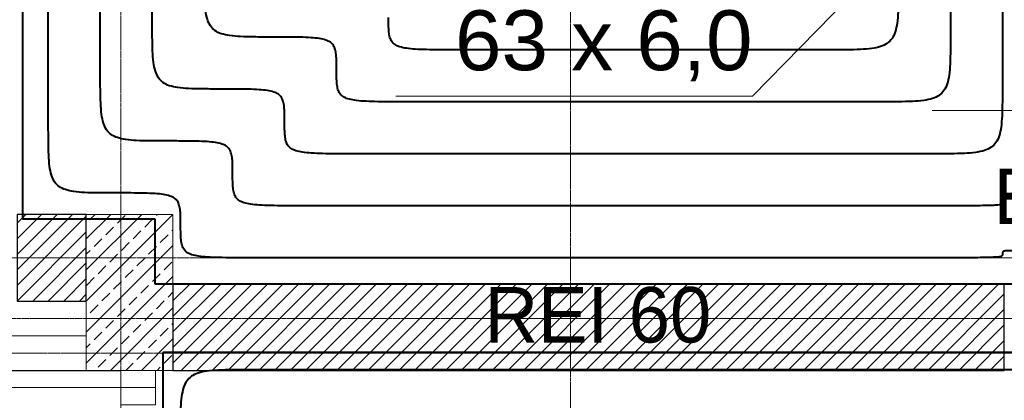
# Model space of a CAD drawing. Header units: millimetres. Extents: x 49908 to 79848, y -11883 to -3092.
# Tile 108 of 222: x 67731 to 68015, y -4640 to -4530. Entities that reach past the tile are written whole.
import ezdxf
from ezdxf.lldxf.tags import DXFTag

# ---------------------------------------------------------------- set-up
doc = ezdxf.new("R2010")
doc.units = ezdxf.units.MM
doc.linetypes.add('AUSGEZOGEN', pattern=[0])
doc.linetypes.add('DASHDOT', pattern=[1, 0.5, -0.25, 0, -0.25])
doc.layers.get('0').update_dxf_attribs({"color": 9, "lineweight": 9})
for name, color, linetype, lineweight in [('A opis', 9, 'Continuous', 13), ('A stolarka', 9, 'Continuous', 9), ('A_HATCH', 9, 'Continuous', 9), ('A_IZOLACJA', 9, 'ZIGZAG', 9), ('A_KONSTRUKCJA', 9, 'Continuous', 25), ('A_MUROWANE', 9, 'Continuous', 25), ('A_OSIE', 9, 'DASHDOT', 9), ('\x9dciany', 9, 'Continuous', 9)]:
    doc.layers.add(name, color=color, linetype=linetype, lineweight=lineweight)
doc.layers.add('A_WYMIAR', color=9, linetype='Continuous', lineweight=5, transparency=0.2)
doc.layers.add('IS_Ogrzewanie_płaszczyznowe', color=7, linetype='SOLID', true_color=0xac00e6)
doc.layers.add('IS_Opisy_działek_Therm', color=7, linetype='SOLID')
doc.layers.add('IS_Rys.pętli_o.p._Powrót', color=7, linetype='DASH', lineweight=13, true_color=0x4c9a5f)
doc.layers.add('IS_Rys.pętli_o.p._Zasilanie', color=7, linetype='SOLID', lineweight=13, true_color=0xff8c1a)
tags = doc.linetypes.add('DASH', pattern=[15, 10, -5]).pattern_tags.tags
tags[6:7] = [DXFTag(74, 4), DXFTag(75, 0), DXFTag(340, '0'), DXFTag(46, 0.0), DXFTag(50, 0.0), DXFTag(44, 0.0), DXFTag(45, 0.0)]
tags[4:5] = [DXFTag(74, 4), DXFTag(75, 0), DXFTag(340, '0'), DXFTag(46, 0.0), DXFTag(50, 0.0), DXFTag(44, 0.0), DXFTag(45, 0.0)]
tags = doc.linetypes.add('SOLID', pattern=[10, 10, 0]).pattern_tags.tags
tags[6:7] = [DXFTag(74, 4), DXFTag(75, 0), DXFTag(340, '0'), DXFTag(46, 0.0), DXFTag(50, 0.0), DXFTag(44, 0.0), DXFTag(45, 0.0)]
tags[4:5] = [DXFTag(74, 4), DXFTag(75, 0), DXFTag(340, '0'), DXFTag(46, 0.0), DXFTag(50, 0.0), DXFTag(44, 0.0), DXFTag(45, 0.0)]
doc.linetypes.add('ZIGZAG', pattern='A,0.00254,-5.08,[131,ltypeshp.shx,S=5.08,R=0,X=-5.08,Y=0],-10.16,[131,ltypeshp.shx,S=5.08,R=180,X=5.08,Y=0],-5.08', length=20.32254)

msp = doc.modelspace()

# ---------------------------------------------------------------- hatches: boundary and pattern name
at = {"lineweight": 5, "ltscale": 0.25}
h = msp.add_hatch(dxfattribs=at)
h.set_pattern_fill('ANSI33', color=256, style=0)
h.set_pattern_definition([(45, (67750.4694, -4611.6265), (-4.4901, 4.4901), []), (45, (67754.9595, -4611.6265), (-4.4901, 4.4901), [3.175, -1.5875])])
h.paths.add_polyline_path([(67750.47, -4586.63), (67750.47, -4631.63), (67775.47, -4631.63), (67775.47, -4586.63)])
at = {"layer": 'A_HATCH', "transparency": 33554687}
h = msp.add_hatch(dxfattribs=at)
h.set_pattern_fill('ANSI31', color=256, angle=360)
h.set_pattern_definition([(45, (16000, -2e-11), (-2.24506403, 2.24506403), [])])
h.paths.add_polyline_path([(68040.47, -4266.63), (68015.47, -4266.63), (68015.47, -4506.63), (68040.47, -4506.63)])
h.paths.add_polyline_path([(68015.47, -4631.63), (68015.47, -4606.63), (67775.47, -4606.63), (67775.47, -4631.63)])
h.paths.add_polyline_path([(68322.97, -4631.63), (68322.97, -4606.63), (68040.47, -4606.63), (68040.47, -4631.63)])
h.paths.add_polyline_path([(68347.97, -4606.63), (68347.97, -4631.63), (68650.47, -4631.63), (68650.47, -4606.63)])
h = msp.add_hatch(dxfattribs=at)
h.set_pattern_fill('ANSI31', color=256, angle=360)
h.set_pattern_definition([(45, (16000, -2e-11), (-2.24506403, 2.24506403), [])])
h.paths.add_polyline_path([(67750.47, -4611.63), (67750.47, -4586.63), (67730.47, -4586.63), (67730.47, -4611.63)])

# ---------------------------------------------------------------- linework, layer by layer
msp.add_lwpolyline([(67750.47, -4586.63), (67750.47, -4631.63), (67775.47, -4631.63), (67775.47, -4586.63)], close=True)
at = {"ltscale": 0.5}
for points in [[(67760.47, -4636.63), (67760.47, -4631.63)], [(67770.47, -4636.63), (67770.47, -4631.63)]]:
    msp.add_lwpolyline(points, dxfattribs=at)
at = {"layer": 'A opis', "ltscale": 0.5}
msp.add_line((67994.68, -4556.63), (68054.17, -4556.63), dxfattribs=at)
at = {"layer": 'A stolarka', "linetype": 'AUSGEZOGEN', "lineweight": 0}
msp.add_lwpolyline([(67770.47, -4636.63), (67770.47, -4641.63), (67760.47, -4641.63), (67760.47, -4636.63)], close=True, dxfattribs=at)
at = {"layer": 'A_IZOLACJA', "ltscale": 0.015}
msp.add_lwpolyline([(67695.47, -4586.63), (67695.47, -4621.63), (67750.47, -4621.63)], dxfattribs=at)
at = {"layer": 'A_KONSTRUKCJA'}
msp.add_lwpolyline([(67685.47, -4586.63), (67685.47, -4631.63), (67760.47, -4631.63)], dxfattribs=at)
at = {"layer": 'A_MUROWANE', "ltscale": 0.5}
for points in [[(67730.47, -4611.63), (67750.47, -4611.63), (67750.47, -4586.63), (67730.47, -4586.63)], [(68015.47, -4606.63), (67775.47, -4606.63), (67775.47, -4631.63), (68015.47, -4631.63)]]:
    msp.add_lwpolyline(points, close=True, dxfattribs=at)
at = {"layer": 'A_OSIE', "ltscale": 0.3, "transparency": 33554559}
for p, q in [((67760.47, -3902.99), (67760.47, -7140.05)), ((67890.48, -7140.05), (67890.22, -3902.99)), ((67440.85, -4599.13), (70341.81, -4599.13)), ((70343.66, -4616.63), (67440.85, -4616.63)), ((70341.81, -4626.63), (67440.85, -4626.63))]:
    msp.add_line(p, q, dxfattribs=at)
at = {"layer": 'IS_Ogrzewanie_płaszczyznowe', "lineweight": 40}
for p, q in [((67732, -4266.7), (67732, -4587.95)), ((67732, -4587.95), (67770.2, -4587.95)), ((67770.2, -4587.95), (67770.2, -4606.65)), ((67770.2, -4606.65), (68022.42, -4606.65)), ((67772.56, -4626.48), (67772.53, -4796.73)), ((68143.5, -4626.48), (67772.56, -4626.48))]:
    msp.add_line(p, q, dxfattribs=at)
at = {"layer": 'IS_Opisy_działek_Therm', "lineweight": 20}
for p, q in [((67996.2, -4497.86), (67942.78, -4552.56)), ((67942.78, -4552.56), (67839.78, -4552.56))]:
    msp.add_line(p, q, dxfattribs=at)
at = {"layer": 'IS_Rys.pętli_o.p._Powrót', "lineweight": 40}
for points, knots in [([(67754.5, -4545.45), (67754.5, -4543.61), (67754.5, -4536.75), (67754.5, -4522.37), (67754.5, -4500.54), (67754.5, -4473.38), (67754.5, -4443.03), (67754.5, -4411.61), (67754.5, -4381.26), (67754.5, -4354.1), (67754.5, -4332.27), (67754.5, -4317.89), (67754.5, -4311.03), (67754.5, -4309.2)], [0, 0, 0, 0, 0.055025, 0.205899, 0.431322, 0.709995, 1.020619, 1.341891, 1.652515, 1.931188, 2.156611, 2.307485, 2.36251, 2.36251, 2.36251, 2.36251]), ([(67999.92, -4309.2), (67999.92, -4310.94), (67999.92, -4317.48), (67999.92, -4331.17), (67999.92, -4351.96), (67999.92, -4377.81), (67999.92, -4406.71), (67999.92, -4436.63), (67999.92, -4465.53), (67999.92, -4491.39), (67999.92, -4512.18), (67999.92, -4525.87), (67999.92, -4532.4), (67999.92, -4534.15)], [0, 0, 0, 0, 0.052392, 0.196049, 0.410688, 0.67603, 0.971793, 1.277697, 1.57346, 1.838802, 2.053441, 2.197098, 2.24949, 2.24949, 2.24949, 2.24949]), ([(67803.6, -4535.45), (67802.02, -4535.45), (67799.14, -4535.45), (67795.21, -4535.37), (67792.05, -4535.13), (67789.54, -4534.62), (67787.57, -4533.7), (67786.15, -4532.21), (67785.28, -4530.16), (67784.8, -4527.54), (67784.57, -4524.23), (67784.5, -4520.12), (67784.5, -4517.11), (67784.5, -4515.45)], [0, 0, 0, 0, 0.0475066, 0.0864157, 0.1176909, 0.1425755, 0.1629779, 0.181887, 0.2028829, 0.2288266, 0.2615475, 0.3022812, 0.3520184, 0.3520184, 0.3520184, 0.3520184]), ([(67822.7, -4544.8), (67822.7, -4544.02), (67822.71, -4542.61), (67822.63, -4540.69), (67822.39, -4539.11), (67821.87, -4537.83), (67820.9, -4536.86), (67819.49, -4536.22), (67817.6, -4535.83), (67815.13, -4535.6), (67811.98, -4535.48), (67808.06, -4535.45), (67805.18, -4535.45), (67803.6, -4535.45)], [0, 0, 0, 0, 0.02325, 0.0423117, 0.0577959, 0.0708002, 0.0832992, 0.09784, 0.1165644, 0.1409587, 0.1721319, 0.2110299, 0.2585363, 0.2585363, 0.2585363, 0.2585363]), ([(67999.92, -4534.15), (67999.92, -4535.8), (67999.93, -4538.82), (67999.85, -4542.93), (67999.61, -4546.24), (67999.1, -4548.86), (67998.19, -4550.92), (67996.7, -4552.41), (67994.64, -4553.32), (67992.01, -4553.83), (67988.7, -4554.07), (67984.6, -4554.15), (67981.58, -4554.15), (67979.92, -4554.15)], [0, 0, 0, 0, 0.0497373, 0.0904721, 0.1232039, 0.1491998, 0.1703704, 0.1897083, 0.2108788, 0.2368747, 0.2696065, 0.3103414, 0.3600787, 0.3600787, 0.3600787, 0.3600787]), ([(67842.7, -4554.15), (67841.05, -4554.15), (67838.03, -4554.15), (67833.93, -4554.11), (67830.63, -4554), (67828.05, -4553.77), (67826.08, -4553.37), (67824.6, -4552.74), (67823.59, -4551.78), (67823.03, -4550.49), (67822.78, -4548.91), (67822.7, -4546.98), (67822.7, -4545.57), (67822.7, -4544.8)], [0, 0, 0, 0, 0.0497371, 0.0904613, 0.1230957, 0.1486228, 0.1681812, 0.1832754, 0.1960657, 0.2091738, 0.224681, 0.2437452, 0.2669953, 0.2669953, 0.2669953, 0.2669953]), ([(67773.6, -4565.45), (67772.02, -4565.45), (67769.14, -4565.45), (67765.21, -4565.37), (67762.05, -4565.13), (67759.54, -4564.62), (67757.57, -4563.7), (67756.15, -4562.21), (67755.28, -4560.16), (67754.8, -4557.54), (67754.57, -4554.23), (67754.5, -4550.12), (67754.5, -4547.11), (67754.5, -4545.45)], [0, 0, 0, 0, 0.0475066, 0.0864157, 0.1176909, 0.1425755, 0.1629779, 0.181887, 0.2028829, 0.2288266, 0.2615475, 0.3022812, 0.3520184, 0.3520184, 0.3520184, 0.3520184]), ([(67979.92, -4554.15), (67978.86, -4554.15), (67974.87, -4554.15), (67966.52, -4554.15), (67953.84, -4554.15), (67938.07, -4554.15), (67920.44, -4554.15), (67902.19, -4554.15), (67884.56, -4554.15), (67868.79, -4554.15), (67856.11, -4554.15), (67847.76, -4554.15), (67843.77, -4554.15), (67842.7, -4554.15)], [0, 0, 0, 0, 0.03196, 0.119591, 0.250522, 0.412382, 0.592799, 0.779401, 0.959818, 1.121678, 1.252609, 1.34024, 1.3722, 1.3722, 1.3722, 1.3722]), ([(67792.7, -4574.8), (67792.7, -4574.02), (67792.71, -4572.61), (67792.63, -4570.69), (67792.39, -4569.11), (67791.87, -4567.83), (67790.9, -4566.86), (67789.49, -4566.22), (67787.6, -4565.83), (67785.13, -4565.6), (67781.98, -4565.48), (67778.06, -4565.45), (67775.18, -4565.45), (67773.6, -4565.45)], [0, 0, 0, 0, 0.02325, 0.0423117, 0.0577959, 0.0708002, 0.0832992, 0.09784, 0.1165644, 0.1409587, 0.1721319, 0.2110299, 0.2585363, 0.2585363, 0.2585363, 0.2585363]), ([(67812.7, -4584.15), (67811.05, -4584.15), (67808.03, -4584.15), (67803.93, -4584.11), (67800.63, -4584), (67798.05, -4583.77), (67796.08, -4583.37), (67794.6, -4582.74), (67793.59, -4581.78), (67793.03, -4580.49), (67792.78, -4578.91), (67792.7, -4576.98), (67792.7, -4575.57), (67792.7, -4574.8)], [0, 0, 0, 0, 0.0497371, 0.0904613, 0.1230957, 0.1486228, 0.1681812, 0.1832754, 0.1960657, 0.2091738, 0.224681, 0.2437452, 0.2669953, 0.2669953, 0.2669953, 0.2669953]), ([(67994.92, -4584.15), (67993.51, -4584.15), (67988.22, -4584.15), (67977.13, -4584.15), (67960.29, -4584.15), (67939.34, -4584.15), (67915.93, -4584.15), (67891.7, -4584.15), (67868.29, -4584.15), (67847.34, -4584.15), (67830.5, -4584.15), (67819.41, -4584.15), (67814.12, -4584.15), (67812.7, -4584.15)], [0, 0, 0, 0, 0.04244, 0.158809, 0.332678, 0.547618, 0.787201, 1.034999, 1.274582, 1.489522, 1.663391, 1.77976, 1.8222, 1.8222, 1.8222, 1.8222]), ([(68014.92, -4583.13), (68014.92, -4583.21), (68014.93, -4583.38), (68014.8, -4583.64), (68014.44, -4583.8), (68013.85, -4583.91), (68012.9, -4584), (68011.5, -4584.06), (68009.56, -4584.11), (68006.99, -4584.13), (68003.7, -4584.14), (67999.6, -4584.15), (67996.58, -4584.15), (67994.92, -4584.15)], [0, 0, 0, 0, 0.0025407, 0.0048684, 0.0081723, 0.0138808, 0.0230984, 0.0367901, 0.0558792, 0.0812752, 0.1138826, 0.1546039, 0.204341, 0.204341, 0.204341, 0.204341]), ([(68018.67, -4582.11), (68018.36, -4582.11), (68017.8, -4582.11), (68017.03, -4582.11), (68016.41, -4582.12), (68015.93, -4582.15), (68015.56, -4582.19), (68015.29, -4582.26), (68015.1, -4582.35), (68014.99, -4582.5), (68014.94, -4582.68), (68014.92, -4582.89), (68014.92, -4583.04), (68014.92, -4583.13)], [0, 0, 0, 0, 0.0093257, 0.01696112, 0.02307668, 0.02784657, 0.03145511, 0.03411209, 0.0360871, 0.0377495, 0.03949629, 0.04158214, 0.04411854, 0.04411854, 0.04411854, 0.04411854]), ([(67797.56, -4631.48), (67795.9, -4631.48), (67792.89, -4631.48), (67788.78, -4631.55), (67785.47, -4631.8), (67782.85, -4632.3), (67780.79, -4633.22), (67779.3, -4634.7), (67778.38, -4636.76), (67777.88, -4639.39), (67777.63, -4642.7), (67777.56, -4646.8), (67777.56, -4649.82), (67777.56, -4651.48)], [0, 0, 0, 0, 0.0497373, 0.0904723, 0.1232047, 0.1492016, 0.1703736, 0.1897132, 0.2108852, 0.2368821, 0.2696145, 0.3103495, 0.3600868, 0.3600868, 0.3600868, 0.3600868]), ([(68118.5, -4631.48), (68116.01, -4631.48), (68106.68, -4631.48), (68087.15, -4631.48), (68057.49, -4631.48), (68020.6, -4631.48), (67979.37, -4631.48), (67936.69, -4631.48), (67895.46, -4631.48), (67858.56, -4631.48), (67828.91, -4631.48), (67809.38, -4631.48), (67800.05, -4631.48), (67797.56, -4631.48)], [0, 0, 0, 0, 0.074749, 0.279705, 0.585933, 0.964499, 1.386468, 1.822903, 2.244872, 2.623438, 2.929666, 3.134622, 3.209371, 3.209371, 3.209371, 3.209371])]:
    msp.add_open_spline(points, degree=3, knots=knots, dxfattribs=at)
at = {"layer": 'IS_Rys.pętli_o.p._Zasilanie', "lineweight": 40}
for points, knots in [([(67739.5, -4560.45), (67739.5, -4558.38), (67739.5, -4550.65), (67739.5, -4534.44), (67739.5, -4509.84), (67739.5, -4479.23), (67739.5, -4445.03), (67739.5, -4409.62), (67739.5, -4375.41), (67739.5, -4344.81), (67739.5, -4320.2), (67739.5, -4304), (67739.5, -4296.26), (67739.5, -4294.2)], [0, 0, 0, 0, 0.062012, 0.232044, 0.486093, 0.800153, 1.15022, 1.51229, 1.862357, 2.176417, 2.430466, 2.600498, 2.66251, 2.66251, 2.66251, 2.66251]), ([(68014.92, -4294.2), (68014.92, -4296.18), (68014.92, -4303.58), (68014.92, -4319.1), (68014.92, -4342.66), (68014.92, -4371.97), (68014.92, -4404.72), (68014.92, -4438.62), (68014.92, -4471.38), (68014.92, -4500.69), (68014.92, -4524.25), (68014.92, -4539.76), (68014.92, -4547.17), (68014.92, -4549.15)], [0, 0, 0, 0, 0.05938, 0.222194, 0.465459, 0.766188, 1.101395, 1.448095, 1.783302, 2.084031, 2.327296, 2.49011, 2.54949, 2.54949, 2.54949, 2.54949]), ([(67769.5, -4530.45), (67769.5, -4528.85), (67769.5, -4522.86), (67769.5, -4510.3), (67769.5, -4491.24), (67769.5, -4467.53), (67769.5, -4441.04), (67769.5, -4413.61), (67769.5, -4387.11), (67769.5, -4363.4), (67769.5, -4344.34), (67769.5, -4331.79), (67769.5, -4325.8), (67769.5, -4324.2)], [0, 0, 0, 0, 0.048037, 0.179753, 0.376551, 0.619838, 0.891017, 1.171493, 1.442672, 1.685959, 1.882757, 2.014473, 2.06251, 2.06251, 2.06251, 2.06251]), ([(67984.92, -4519.15), (67984.92, -4520.8), (67984.93, -4523.82), (67984.85, -4527.93), (67984.61, -4531.24), (67984.1, -4533.86), (67983.19, -4535.92), (67981.7, -4537.41), (67979.64, -4538.32), (67977.01, -4538.83), (67973.7, -4539.07), (67969.6, -4539.15), (67966.58, -4539.15), (67964.92, -4539.15)], [0, 0, 0, 0, 0.0497373, 0.0904721, 0.1232039, 0.1491998, 0.1703704, 0.1897083, 0.2108788, 0.2368747, 0.2696065, 0.3103414, 0.3600787, 0.3600787, 0.3600787, 0.3600787]), ([(67788.6, -4550.45), (67787.02, -4550.45), (67784.14, -4550.45), (67780.21, -4550.37), (67777.05, -4550.13), (67774.54, -4549.62), (67772.57, -4548.7), (67771.15, -4547.21), (67770.28, -4545.16), (67769.8, -4542.54), (67769.57, -4539.23), (67769.5, -4535.12), (67769.5, -4532.11), (67769.5, -4530.45)], [0, 0, 0, 0, 0.0475066, 0.0864157, 0.1176909, 0.1425755, 0.1629779, 0.181887, 0.2028829, 0.2288266, 0.2615475, 0.3022812, 0.3520184, 0.3520184, 0.3520184, 0.3520184]), ([(67857.7, -4539.15), (67856.05, -4539.15), (67853.03, -4539.15), (67848.93, -4539.11), (67845.63, -4539), (67843.05, -4538.77), (67841.08, -4538.37), (67839.6, -4537.74), (67838.59, -4536.78), (67838.03, -4535.49), (67837.78, -4533.91), (67837.7, -4531.98), (67837.7, -4530.57), (67837.7, -4529.8)], [0, 0, 0, 0, 0.0497371, 0.0904613, 0.1230957, 0.1486228, 0.1681812, 0.1832754, 0.1960657, 0.2091738, 0.224681, 0.2437452, 0.2669953, 0.2669953, 0.2669953, 0.2669953]), ([(67964.92, -4539.15), (67964.09, -4539.15), (67960.98, -4539.15), (67954.45, -4539.15), (67944.54, -4539.15), (67932.22, -4539.15), (67918.44, -4539.15), (67904.18, -4539.15), (67890.41, -4539.15), (67878.08, -4539.15), (67868.18, -4539.15), (67861.65, -4539.15), (67858.54, -4539.15), (67857.7, -4539.15)], [0, 0, 0, 0, 0.024972, 0.093445, 0.195751, 0.322224, 0.463197, 0.609003, 0.749976, 0.876449, 0.978755, 1.047228, 1.0722, 1.0722, 1.0722, 1.0722]), ([(67807.7, -4559.8), (67807.7, -4559.02), (67807.71, -4557.61), (67807.63, -4555.69), (67807.39, -4554.11), (67806.87, -4552.83), (67805.9, -4551.86), (67804.49, -4551.22), (67802.6, -4550.83), (67800.13, -4550.6), (67796.98, -4550.48), (67793.06, -4550.45), (67790.18, -4550.45), (67788.6, -4550.45)], [0, 0, 0, 0, 0.02325, 0.0423117, 0.0577959, 0.0708002, 0.0832992, 0.09784, 0.1165644, 0.1409587, 0.1721319, 0.2110299, 0.2585363, 0.2585363, 0.2585363, 0.2585363]), ([(68014.92, -4549.15), (68014.92, -4550.8), (68014.93, -4553.82), (68014.85, -4557.93), (68014.61, -4561.24), (68014.1, -4563.86), (68013.19, -4565.92), (68011.7, -4567.41), (68009.64, -4568.32), (68007.01, -4568.83), (68003.7, -4569.07), (67999.6, -4569.15), (67996.58, -4569.15), (67994.92, -4569.15)], [0, 0, 0, 0, 0.0497373, 0.0904721, 0.1232039, 0.1491998, 0.1703704, 0.1897083, 0.2108788, 0.2368747, 0.2696065, 0.3103414, 0.3600787, 0.3600787, 0.3600787, 0.3600787]), ([(67758.6, -4580.45), (67757.02, -4580.45), (67754.14, -4580.45), (67750.21, -4580.37), (67747.05, -4580.13), (67744.54, -4579.62), (67742.57, -4578.7), (67741.15, -4577.21), (67740.28, -4575.16), (67739.8, -4572.54), (67739.57, -4569.23), (67739.5, -4565.12), (67739.5, -4562.11), (67739.5, -4560.45)], [0, 0, 0, 0, 0.0475066, 0.0864157, 0.1176909, 0.1425755, 0.1629779, 0.181887, 0.2028829, 0.2288266, 0.2615475, 0.3022812, 0.3520184, 0.3520184, 0.3520184, 0.3520184]), ([(67827.7, -4569.15), (67826.05, -4569.15), (67823.03, -4569.15), (67818.93, -4569.11), (67815.63, -4569), (67813.05, -4568.77), (67811.08, -4568.37), (67809.6, -4567.74), (67808.59, -4566.78), (67808.03, -4565.49), (67807.78, -4563.91), (67807.7, -4561.98), (67807.7, -4560.57), (67807.7, -4559.8)], [0, 0, 0, 0, 0.0497371, 0.0904613, 0.1230957, 0.1486228, 0.1681812, 0.1832754, 0.1960657, 0.2091738, 0.224681, 0.2437452, 0.2669953, 0.2669953, 0.2669953, 0.2669953]), ([(67994.92, -4569.15), (67993.63, -4569.15), (67988.77, -4569.15), (67978.59, -4569.15), (67963.14, -4569.15), (67943.92, -4569.15), (67922.43, -4569.15), (67900.19, -4569.15), (67878.71, -4569.15), (67859.49, -4569.15), (67844.04, -4569.15), (67833.86, -4569.15), (67829, -4569.15), (67827.7, -4569.15)], [0, 0, 0, 0, 0.038947, 0.145736, 0.305293, 0.502539, 0.7224, 0.9498, 1.169661, 1.366907, 1.526464, 1.633253, 1.6722, 1.6722, 1.6722, 1.6722]), ([(67777.7, -4589.8), (67777.7, -4589.02), (67777.71, -4587.61), (67777.63, -4585.69), (67777.39, -4584.11), (67776.87, -4582.83), (67775.9, -4581.86), (67774.49, -4581.22), (67772.6, -4580.83), (67770.13, -4580.6), (67766.98, -4580.48), (67763.06, -4580.45), (67760.18, -4580.45), (67758.6, -4580.45)], [0, 0, 0, 0, 0.02325, 0.0423117, 0.0577959, 0.0708002, 0.0832992, 0.09784, 0.1165644, 0.1409587, 0.1721319, 0.2110299, 0.2585363, 0.2585363, 0.2585363, 0.2585363]), ([(67797.7, -4599.15), (67796.05, -4599.15), (67793.03, -4599.15), (67788.93, -4599.11), (67785.63, -4599), (67783.05, -4598.77), (67781.08, -4598.37), (67779.6, -4597.74), (67778.59, -4596.78), (67778.03, -4595.49), (67777.78, -4593.91), (67777.7, -4591.98), (67777.7, -4590.57), (67777.7, -4589.8)], [0, 0, 0, 0, 0.0497371, 0.0904613, 0.1230957, 0.1486228, 0.1681812, 0.1832754, 0.1960657, 0.2091738, 0.224681, 0.2437452, 0.2669953, 0.2669953, 0.2669953, 0.2669953]), ([(68014.92, -4598.13), (68014.92, -4598.21), (68014.93, -4598.38), (68014.8, -4598.64), (68014.44, -4598.8), (68013.85, -4598.91), (68012.9, -4599), (68011.5, -4599.06), (68009.56, -4599.11), (68006.99, -4599.13), (68003.7, -4599.14), (67999.6, -4599.15), (67996.58, -4599.15), (67994.92, -4599.15)], [0, 0, 0, 0, 0.0025407, 0.0048684, 0.0081723, 0.0138808, 0.0230984, 0.0367901, 0.0558792, 0.0812752, 0.1138826, 0.1546039, 0.204341, 0.204341, 0.204341, 0.204341]), ([(68018.67, -4597.11), (68018.36, -4597.11), (68017.8, -4597.11), (68017.03, -4597.11), (68016.41, -4597.12), (68015.93, -4597.15), (68015.56, -4597.19), (68015.29, -4597.26), (68015.1, -4597.35), (68014.99, -4597.5), (68014.94, -4597.68), (68014.92, -4597.89), (68014.92, -4598.04), (68014.92, -4598.13)], [0, 0, 0, 0, 0.0093257, 0.01696112, 0.02307668, 0.02784657, 0.03145511, 0.03411209, 0.0360871, 0.0377495, 0.03949629, 0.04158214, 0.04411854, 0.04411854, 0.04411854, 0.04411854]), ([(67994.92, -4599.15), (67993.39, -4599.15), (67987.66, -4599.15), (67975.66, -4599.15), (67957.44, -4599.15), (67934.76, -4599.15), (67909.43, -4599.15), (67883.2, -4599.15), (67857.86, -4599.15), (67835.19, -4599.15), (67816.97, -4599.15), (67804.96, -4599.15), (67799.23, -4599.15), (67797.7, -4599.15)], [0, 0, 0, 0, 0.045934, 0.171882, 0.360064, 0.592697, 0.852002, 1.120198, 1.379503, 1.612136, 1.800318, 1.926266, 1.9722, 1.9722, 1.9722, 1.9722])]:
    msp.add_open_spline(points, degree=3, knots=knots, dxfattribs=at)
at = {"layer": '\x9dciany'}
msp.add_line((67680.47, -4636.63), (67770.47, -4636.63), dxfattribs=at)

# ---------------------------------------------------------------- texts
at = {"layer": 'A_WYMIAR'}
for s, p in [('EI 30', (68012.42, -4589.41)), ('REI 60', (67865.43, -4623.6))]:
    msp.add_text(s, height=16, dxfattribs=at).set_placement(p)
at = {"layer": 'IS_Opisy_działek_Therm', "ltscale": 0.01, "insert": (67942.78, -4548.24), "char_height": 17.28, "attachment_point": 9}
msp.add_mtext('\\fArial|b0|i0;63 x 6,0', dxfattribs=at)

doc.saveas('drawing.dxf')
